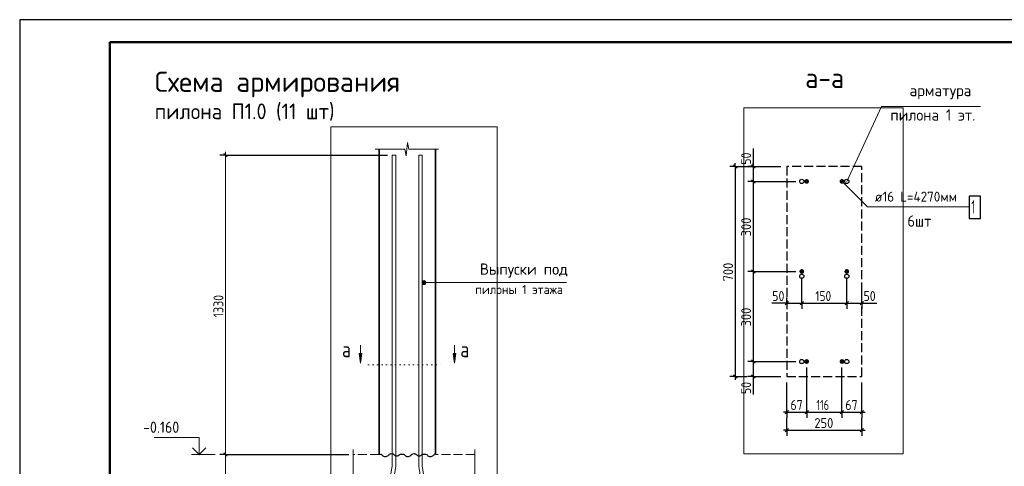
# Model space of a CAD drawing. Header units: millimetres. Extents: x 0 to 50400, y 0 to 35640.
# Tile 6 of 11: x 0 to 26247, y 23738 to 35640. Entities that reach past the tile are written whole.
import ezdxf

# ---------------------------------------------------------------- set-up
doc = ezdxf.new("R2010")
doc.units = ezdxf.units.MM
for name, pattern in [('______2', [324, 240, -84]), ('______5', [1320, 960, -120, 120, -120]), ('______9', [120, 0, -120])]:
    doc.linetypes.add(name, pattern=pattern)
for name, color, linetype, lineweight in [('Standard', 7, 'Continuous', 25), ('ЖБ Перекрытие верхний уровень', 7, 'Continuous', 35), ('ЖБ Пилон', 7, 'Continuous', 35), ('Заголовок чертежа', 7, 'Continuous', 25), ('Позиционная метка диаметр_ шаг', 7, 'Continuous', 13), ('Позиционная метка линия выноска', 7, 'Continuous', 13), ('Примечания', 7, 'Continuous', 13), ('Размерная линия_ общее', 7, 'Continuous', 13), ('Узлы символ', 7, 'Continuous', 25)]:
    doc.layers.add(name, color=color, linetype=linetype, lineweight=lineweight)
doc.layers.add('Оси', color=7, linetype='______5', true_color=0x656565)
doc.layers.add('Стена фоновая арматура Х1', color=7, linetype='______2', true_color=0xa0a0a0)
doc.layers.add('Размерная выноска', color=7, linetype='Continuous')
doc.styles.add('ISOCPEUR', font='txt')

msp = doc.modelspace()

# ---------------------------------------------------------------- hatches: boundary and pattern name
at = {"layer": 'Позиционная метка линия выноска', "linetype": 'Continuous', "lineweight": 13, "transparency": 33554687}
for points in [[(10735, 28608), (10735, 28662), (10727, 28635)], [(10735, 28662), (10754, 28589), (10754, 28682)], [(10735, 28662), (10735, 28608), (10754, 28589)], [(10754, 28682), (10781, 28581), (10781, 28689)], [(10754, 28682), (10754, 28589), (10781, 28581)], [(10781, 28689), (10781, 28581), (10808, 28589)], [(10781, 28689), (10808, 28589), (10808, 28682)], [(10808, 28682), (10808, 28589), (10828, 28608)], [(10808, 28682), (10828, 28608), (10828, 28662)], [(10828, 28662), (10828, 28608), (10835, 28635)]]:
    msp.add_hatch(color=7, dxfattribs=at).paths.add_polyline_path(points)
at = {"layer": 'Стена фоновая арматура Х1', "linetype": 'Continuous', "lineweight": 18, "transparency": 33554687}
for points in [[(21041, 31330), (21036, 31355), (21023, 31376), (21002, 31389), (20977, 31394), (20953, 31389), (20932, 31376), (20918, 31355), (20913, 31330), (20918, 31306), (20932, 31285), (20953, 31271), (20977, 31266), (21002, 31271), (21023, 31285), (21036, 31306)], [(21985, 31330), (21980, 31355), (21967, 31376), (21946, 31389), (21921, 31394), (21897, 31389), (21876, 31376), (21862, 31355), (21857, 31330), (21862, 31306), (21876, 31285), (21897, 31271), (21921, 31266), (21946, 31271), (21967, 31285), (21980, 31306)], [(20913, 28930), (20908, 28955), (20895, 28976), (20874, 28989), (20849, 28994), (20825, 28989), (20804, 28976), (20790, 28955), (20785, 28930), (20790, 28906), (20804, 28885), (20825, 28871), (20849, 28866), (20874, 28871), (20895, 28885), (20908, 28906)], [(22113, 28930), (22108, 28955), (22095, 28976), (22074, 28989), (22049, 28994), (22025, 28989), (22004, 28976), (21990, 28955), (21985, 28930), (21990, 28906), (22004, 28885), (22025, 28871), (22049, 28866), (22074, 28871), (22095, 28885), (22108, 28906)], [(21041, 26530), (21036, 26555), (21023, 26576), (21002, 26589), (20977, 26594), (20953, 26589), (20932, 26576), (20918, 26555), (20913, 26530), (20918, 26506), (20932, 26485), (20953, 26471), (20977, 26466), (21002, 26471), (21023, 26485), (21036, 26506)], [(21985, 26530), (21980, 26555), (21967, 26576), (21946, 26589), (21921, 26594), (21897, 26589), (21876, 26576), (21862, 26555), (21857, 26530), (21862, 26506), (21876, 26485), (21897, 26471), (21921, 26466), (21946, 26471), (21967, 26485), (21980, 26506)]]:
    msp.add_hatch(color=7, dxfattribs=at).paths.add_polyline_path(points)
at = {"layer": 'Узлы символ', "linetype": 'Continuous', "lineweight": 13, "transparency": 33554687}
for points in [[(9123, 26742), (9087, 26490), (9051, 26742)], [(11624, 26742), (11588, 26490), (11552, 26742)]]:
    msp.add_hatch(color=7, dxfattribs=at).paths.add_polyline_path(points, flags=16)

# ---------------------------------------------------------------- linework, layer by layer
at = {"layer": 'Standard', "color": 7, "linetype": 'Continuous', "lineweight": 25, "transparency": 33554687}
for p, q in [((2400, 35040), (2400, 1270)), ((19032, 31775), (19122, 31685)), ((19512, 31775), (19602, 31685)), ((19512, 31375), (19602, 31285)), ((19512, 28975), (19602, 28885)), ((20404, 28038), (20494, 28128)), ((20804, 28038), (20894, 28128)), ((22004, 28038), (22094, 28128)), ((22404, 28038), (22494, 28128)), ((19512, 26575), (19602, 26485)), ((19032, 26175), (19122, 26085)), ((19512, 26175), (19602, 26085)), ((20404, 25134), (20494, 25224)), ((20940, 25134), (21030, 25224)), ((21868, 25134), (21958, 25224)), ((22404, 25134), (22494, 25224)), ((20404, 24654), (20494, 24744)), ((22404, 24654), (22494, 24744))]:
    msp.add_line(p, q, dxfattribs=at)
at = {"layer": 'Standard', "color": 7, "linetype": 'Continuous', "lineweight": -3, "transparency": 33554687}
for p, q in [((19077, 31730), (19077, 31820)), ((19557, 31730), (19557, 31820)), ((19077, 31730), (18927, 31730)), ((19077, 31730), (19227, 31730)), ((19077, 31730), (20289, 31730)), ((19557, 31730), (19407, 31730)), ((19557, 31730), (19707, 31730)), ((19557, 31730), (20289, 31730)), ((19557, 31330), (19407, 31330)), ((19557, 31330), (19707, 31330)), ((19557, 31330), (20689, 31330)), ((19557, 31330), (19557, 28930)), ((19557, 28930), (19407, 28930)), ((19557, 28930), (19707, 28930)), ((19557, 28930), (20689, 28930)), ((19557, 28930), (19557, 26530)), ((20449, 28083), (20449, 28233)), ((20849, 28083), (20849, 28233)), ((22049, 28083), (22049, 28233)), ((22449, 28083), (22449, 28233)), ((20449, 28083), (20359, 28083)), ((20449, 28083), (20449, 27933)), ((20449, 28083), (20449, 28083)), ((20449, 28083), (20849, 28083)), ((20849, 28083), (20849, 27933)), ((20849, 28083), (22049, 28083)), ((22049, 28083), (22049, 27933)), ((22049, 28083), (22449, 28083)), ((22449, 28083), (22449, 27933)), ((22449, 28083), (22539, 28083)), ((19557, 26530), (19407, 26530)), ((19557, 26530), (19707, 26530)), ((19557, 26530), (20689, 26530)), ((19557, 26530), (19557, 26130)), ((19077, 26130), (18927, 26130)), ((19077, 26130), (19227, 26130)), ((19077, 26130), (19397, 26130)), ((19077, 26130), (19077, 26040)), ((19557, 26130), (19407, 26130)), ((19557, 26130), (19707, 26130)), ((19557, 26130), (20289, 26130)), ((19557, 26130), (19557, 26040)), ((20449, 25179), (20449, 25970)), ((20449, 25179), (20449, 25329)), ((20985, 25179), (20985, 25329)), ((21913, 25179), (21913, 25329)), ((22449, 25179), (22449, 25329)), ((20449, 25179), (20359, 25179)), ((20449, 25179), (20449, 25029)), ((20449, 25179), (20985, 25179)), ((20449, 24699), (20449, 25019)), ((20985, 25179), (20985, 25029)), ((20985, 25179), (21913, 25179)), ((21913, 25179), (21913, 25029)), ((21913, 25179), (22449, 25179)), ((22449, 25179), (22449, 25029)), ((22449, 25179), (22539, 25179)), ((22449, 24699), (22449, 25019)), ((20449, 24699), (20359, 24699)), ((20449, 24699), (20449, 24849)), ((20449, 24699), (20449, 24549)), ((20449, 24699), (22449, 24699)), ((22449, 24699), (22449, 24849)), ((22449, 24699), (22449, 24549)), ((22449, 24699), (22539, 24699))]:
    msp.add_line(p, q, dxfattribs=at)
at = {"layer": 'Standard', "color": 7, "linetype": 'Continuous', "lineweight": 13, "transparency": 33554687}
msp.add_line((5212, 24050), (4576, 24050), dxfattribs=at)
at = {"layer": 'Standard', "color": 7, "linetype": 'Continuous', "lineweight": 25, "transparency": 33554687}
msp.add_lwpolyline([(0, 0), (50400, 0), (50400, 35640), (0, 35640), (0, 0)], close=True, dxfattribs=at)
at = {"layer": 'Standard', "color": 7, "linetype": 'Continuous', "lineweight": 50, "transparency": 33554687}
msp.add_lwpolyline([(2400, 35040), (49800, 35040), (49800, 600), (2400, 600), (2400, 35040)], close=True, dxfattribs=at)
at = {"layer": 'Standard', "color": 254, "linetype": 'Continuous', "lineweight": 18, "true_color": 0xc4c4ff, "transparency": 33554687}
for points in [[(23548, 24066), (23548, 33292), (19308, 33292), (19308, 24066), (23548, 24066)], [(8291, 2282), (12731, 2282), (12731, 32789), (8291, 32789), (8291, 2282)]]:
    msp.add_lwpolyline(points, dxfattribs=at)
at = {"layer": 'Standard', "color": 7, "linetype": 'Continuous', "lineweight": 13, "transparency": 33554687}
for points in [[(25611, 33323), (22971, 33323), (22049, 31330)], [(4785, 24050), (4785, 24506), (3585, 24506)]]:
    msp.add_lwpolyline(points, dxfattribs=at)
at = {"layer": 'Standard', "color": 7, "linetype": 'Continuous', "lineweight": -3, "transparency": 33554687}
for points in [[(19077, 31730), (19077, 28545), (19077, 28545), (19077, 26130)], [(19557, 31730), (19557, 31649), (19557, 31649), (19557, 31330)], [(20849, 28083), (20849, 28104), (20849, 28104), (20849, 28104), (20849, 28104), (20849, 28309), (20849, 28309), (20849, 28770)], [(22049, 28083), (22049, 28104), (22049, 28104), (22049, 28607), (22049, 28607), (22049, 28770)], [(22449, 28083), (22449, 28104), (22449, 28104), (22449, 28407)], [(20985, 25179), (20985, 25200), (20985, 25200), (20985, 25200), (20985, 25200), (20985, 25367), (20985, 25367), (20985, 26370)], [(21913, 25179), (21913, 25200), (21913, 25200), (21913, 25691), (21913, 25691), (21913, 26370)], [(22449, 25179), (22449, 25878), (22449, 25878), (22449, 25970)]]:
    msp.add_lwpolyline(points, dxfattribs=at)
at = {"layer": 'Standard', "color": 7, "linetype": 'Continuous', "lineweight": 35, "transparency": 33554687}
msp.add_lwpolyline([(4963, 24228), (4785, 24050), (4607, 24228)], dxfattribs=at)
at = {"layer": 'ЖБ Перекрытие верхний уровень', "color": 7, "linetype": '______2', "lineweight": 18, "transparency": 33554687}
for p, q in [((9581, 24050), (8891, 24050)), ((12131, 24050), (11081, 24050))]:
    msp.add_line(p, q, dxfattribs=at)
at = {"layer": 'ЖБ Пилон', "color": 7, "linetype": 'Continuous', "lineweight": 35, "transparency": 33554687}
for p, q in [((9581, 32189), (9581, 24050)), ((11081, 24050), (11081, 32189))]:
    msp.add_line(p, q, dxfattribs=at)
at = {"layer": 'Оси', "color": 8, "linetype": '______2', "lineweight": -3, "transparency": 33554687}
for p, q in [((20449, 31730), (20449, 26130)), ((22449, 31730), (20449, 31730)), ((20449, 31730), (20449, 26130)), ((22449, 31730), (20449, 31730)), ((22449, 26130), (22449, 31730)), ((22449, 26130), (22449, 31730)), ((20449, 26130), (22449, 26130)), ((20449, 26130), (22449, 26130))]:
    msp.add_line(p, q, dxfattribs=at)
at = {"layer": 'Позиционная метка линия выноска', "color": 7, "linetype": 'Continuous', "lineweight": 13, "transparency": 33554687}
for p, q in [((21921, 31330), (22600, 30651)), ((22600, 30651), (25311, 30651)), ((10727, 28635), (10727, 28635)), ((10781, 28689), (10781, 28689)), ((10835, 28635), (10835, 28635)), ((10781, 28581), (10781, 28581))]:
    msp.add_line(p, q, dxfattribs=at)
msp.add_lwpolyline([(10781, 28635), (11580, 28635), (14575, 28635)], dxfattribs=at)
msp.add_circle((10781, 28635), 54, dxfattribs=at)
at = {"layer": 'Примечания', "color": 7, "linetype": 'Continuous', "lineweight": 13, "transparency": 33554687}
for p, q in [((10302, 32009), (10336, 32369)), ((10336, 32369), (10370, 32189)), ((9476, 32189), (10268, 32189)), ((10268, 32189), (10302, 32009)), ((10370, 32189), (11162, 32189)), ((11162, 32189), (11162, 32189)), ((8892, 24188), (8892, 23426)), ((12132, 24188), (12132, 23426))]:
    msp.add_line(p, q, dxfattribs=at)
at = {"layer": 'Примечания', "color": 7, "linetype": 'Continuous', "lineweight": 25, "transparency": 33554687}
for points in [[(9581, 24060), (9604, 24060), (9628, 24057), (9649, 24049), (9667, 24036), (9682, 24020), (9699, 24007), (9721, 23999), (9745, 23995), (9768, 24000), (9790, 24008), (9811, 24018), (9829, 24031), (9845, 24045), (9862, 24058), (9883, 24069), (9905, 24075), (9929, 24074), (9953, 24068), (9970, 24055), (9986, 24040), (10003, 24026), (10023, 24016), (10047, 24014), (10070, 24019), (10091, 24028), (10112, 24039), (10133, 24049), (10153, 24058), (10177, 24063), (10181, 24063)], [(10181, 24060), (10204, 24060), (10228, 24057), (10249, 24049), (10267, 24036), (10282, 24020), (10299, 24007), (10321, 23999), (10345, 23995), (10368, 24000), (10390, 24008), (10411, 24018), (10429, 24031), (10445, 24045), (10462, 24058), (10483, 24069), (10505, 24075), (10529, 24074), (10553, 24068), (10570, 24055), (10586, 24040), (10603, 24026), (10623, 24016), (10647, 24014), (10670, 24019), (10691, 24028), (10712, 24039), (10733, 24049), (10753, 24058), (10777, 24063), (10781, 24063)], [(10781, 24060), (10804, 24060), (10828, 24057), (10849, 24049), (10867, 24036), (10882, 24020), (10899, 24007), (10921, 23999), (10945, 23995), (10968, 24000), (10990, 24008), (11011, 24018), (11029, 24031), (11045, 24045), (11062, 24058), (11081, 24068)]]:
    msp.add_lwpolyline(points, dxfattribs=at)
at = {"layer": 'Размерная выноска', "color": 7, "linetype": 'Continuous', "lineweight": -3, "transparency": 33554687}
for p, q in [((19557, 32210), (19557, 31730)), ((20449, 28083), (20049, 28083)), ((22449, 28083), (22849, 28083)), ((19557, 26130), (19557, 25650))]:
    msp.add_line(p, q, dxfattribs=at)
at = {"layer": 'Размерная линия_ общее', "color": 7, "linetype": 'Continuous', "lineweight": -3, "transparency": 33554687}
for p, q in [((5489, 32029), (5339, 32029)), ((5489, 32029), (5639, 32029)), ((5489, 32029), (9809, 32029)), ((5489, 24050), (5339, 24050)), ((5489, 24050), (5639, 24050)), ((5489, 24050), (8771, 24050))]:
    msp.add_line(p, q, dxfattribs=at)
at = {"layer": 'Размерная линия_ общее', "color": 7, "linetype": 'Continuous', "lineweight": 25, "transparency": 33554687}
for p, q in [((5444, 32074), (5534, 31984)), ((5444, 24095), (5534, 24005))]:
    msp.add_line(p, q, dxfattribs=at)
at = {"layer": 'Размерная линия_ общее', "color": 7, "linetype": 'Continuous', "lineweight": 13, "transparency": 33554687}
for p, q in [((5489, 32029), (5489, 32119)), ((5489, 24050), (5489, 22850))]:
    msp.add_line(p, q, dxfattribs=at)
msp.add_lwpolyline([(5489, 32029), (5489, 27586), (5489, 27586), (5489, 24050)], dxfattribs=at)
at = {"layer": 'Размерная линия_ общее', "color": 253, "linetype": 'Continuous', "lineweight": -3, "true_color": 0xa0a0a0, "transparency": 33554687}
for centre in [(20849, 31330), (22049, 31330), (20849, 28802), (22049, 28802), (20849, 26530), (22049, 26530)]:
    msp.add_circle(centre, 56, dxfattribs=at)
at = {"layer": 'Стена фоновая арматура Х1', "color": 7, "linetype": 'Continuous', "lineweight": 18, "transparency": 33554687}
for points in [[(9833, 6410), (9833, 23157), (9929, 23750), (9929, 32029), (10025, 32029), (10025, 23743), (9929, 23149), (9929, 6410), (9833, 6410)], [(10733, 6410), (10733, 23149), (10637, 23743), (10637, 32029), (10733, 32029), (10733, 23750), (10829, 23157), (10829, 6410), (10733, 6410)]]:
    msp.add_lwpolyline(points, dxfattribs=at)
at = {"layer": 'Стена фоновая арматура Х1', "color": 7, "linetype": 'Continuous', "lineweight": 25, "transparency": 33554687}
msp.add_lwpolyline([(25311, 30339), (25611, 30339), (25611, 30939), (25311, 30939), (25311, 30339)], dxfattribs=at)
at = {"layer": 'Узлы символ', "color": 7, "linetype": 'Continuous', "lineweight": 13, "transparency": 33554687}
for p, q in [((9087, 26490), (9087, 26970)), ((11588, 26490), (11588, 26970)), ((9087, 26490), (9051, 26742)), ((9051, 26742), (9123, 26742)), ((9087, 26742), (9087, 26760)), ((9123, 26742), (9087, 26490)), ((11588, 26490), (11552, 26742)), ((11552, 26742), (11624, 26742)), ((11588, 26742), (11588, 26760)), ((11624, 26742), (11588, 26490)), ((9087, 26490), (9087, 26490)), ((9087, 26490), (9087, 26490)), ((9087, 26490), (9087, 26490)), ((11588, 26490), (11588, 26490)), ((11588, 26490), (11588, 26490)), ((11588, 26490), (11588, 26490))]:
    msp.add_line(p, q, dxfattribs=at)
at = {"layer": 'Узлы символ', "color": 7, "linetype": '______9', "lineweight": 13, "transparency": 33554687}
msp.add_line((9301, 26443), (11341, 26443), dxfattribs=at)

# ---------------------------------------------------------------- texts
at = {"layer": 'Standard', "color": 7, "linetype": 'Continuous', "lineweight": 25, "transparency": 33554687, "attachment_point": 7, "style": 'ISOCPEUR'}
for s, insert, char_height, width in [('\\W0.97;арматура', (23720, 33520), 300, 2004.23), ('\\W0.95;пилона 1 эт.', (23210, 32950), 300, 2511.54), ('\\W0.87;50', (20061, 28143), 264, 484.72), ('\\W0.83;150', (21212, 28143), 264, 610.29), ('\\W0.87;50', (22494, 28143), 264, 484.71), ('\\W0.87;67', (20546, 25239), 264, 484.73), ('\\W0.74;116', (21238, 25239), 264, 546.19), ('\\W0.87;67', (22010, 25239), 264, 484.72), ('\\W0.91;250', (21185, 24759), 264, 674.38)]:
    msp.add_mtext(s, dxfattribs=dict(at, insert=insert, char_height=char_height, width=width))
at = {"layer": 'Standard', "color": 7, "linetype": 'Continuous', "lineweight": 25, "transparency": 33554687, "char_height": 264, "attachment_point": 7, "rotation": 90, "style": 'ISOCPEUR'}
for s, insert, width in [('\\W0.87;50', (19497, 31775), 484.72), ('\\W0.91;300', (19497, 29866), 674.39), ('\\W0.91;700', (19017, 28666), 674.39), ('\\W0.91;300', (19497, 27466), 674.39), ('\\W0.87;50', (19497, 25662), 484.71)]:
    msp.add_mtext(s, dxfattribs=dict(at, insert=insert, width=width))
at = {"layer": 'ЖБ Пилон', "color": 7, "linetype": 'Continuous', "lineweight": 25, "transparency": 33554687, "insert": (3289, 24629), "char_height": 300, "width": 1214.13, "attachment_point": 7, "style": 'ISOCPEUR'}
msp.add_mtext('\\W0.90;-0.160', dxfattribs=at)
at = {"layer": 'Заголовок чертежа', "color": 7, "linetype": 'Continuous', "lineweight": 50, "transparency": 33554687, "attachment_point": 7, "style": 'ISOCPEUR'}
for s, insert, char_height, width in [('\\W0.98;Схема армирования', (3600, 33570), 540, 6903.3), ('\\W0.92;а-а', (20939, 33819), 540, 1489.56), ('\\W0.94;пилона П1.0 (11 шт)', (3600, 32946), 420, 5234.86)]:
    msp.add_mtext(s, dxfattribs=dict(at, insert=insert, char_height=char_height, width=width))
at = {"layer": 'Позиционная метка диаметр_ шаг', "color": 7, "linetype": 'Continuous', "lineweight": 25, "transparency": 33554687, "attachment_point": 7, "style": 'ISOCPEUR'}
for s, insert, char_height, width in [('\\W0.93;6шт', (23665, 30124), 300, 888.55), ('\\W0.97;Выпуски под', (12265, 28761), 300, 2454.84), ('\\W0.96;пилоны 1 этажа', (12145, 28329), 240, 2538.31)]:
    msp.add_mtext(s, dxfattribs=dict(at, insert=insert, char_height=char_height, width=width))
at = {"layer": 'Размерная линия_ общее', "color": 7, "linetype": 'Continuous', "lineweight": 25, "transparency": 33554687, "insert": (5429, 27710), "char_height": 264, "width": 800.28, "attachment_point": 7, "rotation": 90, "style": 'ISOCPEUR'}
msp.add_mtext('\\W0.87;1330', dxfattribs=at)
at = {"layer": 'Стена фоновая арматура Х1', "color": 7, "linetype": 'Continuous', "lineweight": 13, "transparency": 33554687, "attachment_point": 7, "style": 'ISOCPEUR'}
for s, insert, char_height, width in [('\\W0.96;ø16 L=4270мм ', (22797, 30792), 264, 2554.13), ('\\W0.56;1', (25371, 30471), 360, 279.99)]:
    msp.add_mtext(s, dxfattribs=dict(at, insert=insert, char_height=char_height, width=width))
at = {"layer": 'Узлы символ', "color": 7, "linetype": 'Continuous', "lineweight": 35, "transparency": 33554687, "char_height": 420, "attachment_point": 7, "style": 'ISOCPEUR'}
for insert, width in [((8592, 26644), 503.76), ((11747, 26644), 503.77)]:
    msp.add_mtext('\\W0.80;а', dxfattribs=dict(at, insert=insert, width=width))

doc.saveas('drawing.dxf')
